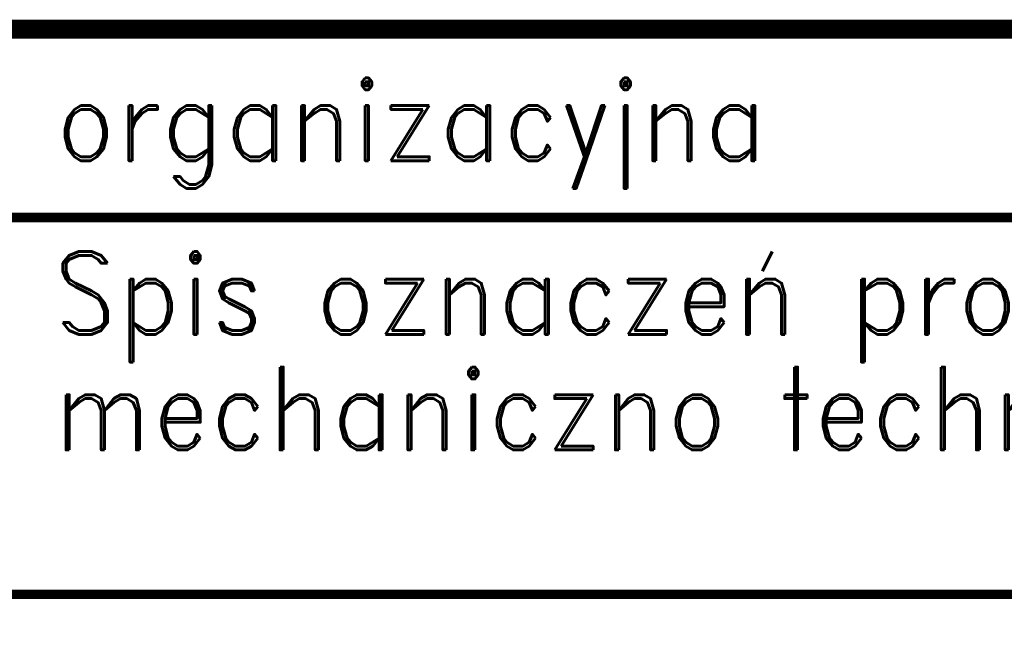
# Model space of a CAD drawing. Header units: millimetres. Extents: x 472 to 1299, y 510 to 798.
# Tile 28 of 69: x 720 to 747, y 530 to 547. Entities that reach past the tile are written whole.
import ezdxf
from ezdxf.enums import TextEntityAlignment as Align

# ---------------------------------------------------------------- set-up
doc = ezdxf.new("R2010")
doc.units = ezdxf.units.MM
doc.header["$LTSCALE"] = 4
doc.layers.add('Ramka', color=7, linetype='Continuous')
doc.styles.add('ROMAND', font='romand')

# ---------------------------------------------------------------- blocks, each defined once
blk = doc.blocks.new('A3-grafiko')
at = {"const_width": 0.51}
blk.add_lwpolyline([(24, 5), (410, 5), (410, 36.601), (24, 36.601)], close=True, dxfattribs=at)
at = {"const_width": 0.255}
for points in [[(235.686, 31.504), (317.236, 31.504)], [(235.686, 21.31), (317.236, 21.31)]]:
    blk.add_lwpolyline(points, dxfattribs=at)
at = {"color": 250, "style": 'ROMAND', "width": 0.9}
for tag, p, height in [('OPRACOWAŁ', (37.102, 33.56), 2), ('BRANŻA', (290.245, 33.04), 2.243), ('ZMIANA2', (155.377, 33.461), 2), ('ZMIANA3', (201.377, 33.461), 2), ('ZMIANA1', (109.377, 33.461), 2), ('RODZAJ_DOK', (249.47, 33.04), 2.243), ('NAZWA_ZAKŁADU', (375.799, 32.733), 2.243), ('DATA1', (83.569, 32.976), 2), ('OZN_DOK1', (326.144, 32.248), 2.243), ('SPRAWDZIŁ', (37.102, 29.56), 2), ('ZM1_WPROW', (104.855, 29.7), 2), ('ZM2_WPROW', (150.855, 29.7), 2), ('ZM3_WPROW', (196.855, 29.7), 2), ('DATA', (136.056, 29.294), 2), ('DATA', (182.056, 29.294), 2), ('DATA', (228.056, 29.294), 2), ('DATA2', (83.569, 28.976), 2), ('OZN_DOK2', (326.144, 28.407), 2.243), ('NAZWA_OBIEKTU', (375.799, 28.314), 2.243), ('ZATWIERDZIŁ', (37.102, 25.56), 2), ('ZM2_ZATW', (150.855, 25.7), 2), ('ZM3_ZATW', (196.855, 25.7), 2), ('ZM1_ZATW', (104.855, 25.7), 2), ('DATA', (136.056, 25.294), 2), ('DATA', (182.056, 25.294), 2), ('DATA', (228.056, 25.294), 2), ('DATA3', (83.569, 24.976), 2), ('NAZWA_PRAC', (337.117, 22.562), 2.243), ('OPIS_ZM_1', (98.413, 19.262), 1.5), ('OPIS_ZM_2', (144.413, 19.262), 1.5), ('OPIS_ZM_3', (190.413, 19.262), 1.5), ('OPIS_ZM_1', (98.413, 16.762), 1.5), ('OPIS_ZM_2', (144.413, 16.762), 1.5), ('OPIS_ZM_3', (190.413, 16.762), 1.5), ('144', (401.641, 15.998), 2.243), ('1', (392.026, 15.36), 2.243), ('1:1', (368.283, 15.073), 2.243), ('OPIS_ZM_1', (98.413, 14.262), 1.5), ('OPIS_ZM_2', (144.413, 14.262), 1.5), ('OPIS_ZM_3', (190.413, 14.262), 1.5), ('00', (381.556, 12.667), 2.243), ('A3', (368.283, 6.918), 2.243), ('APLIKACJA', (392.026, 7.205), 2)]:
    blk.add_attdef(tag, p, '', height=height, dxfattribs=at)
at = {"color": 1, "style": 'ROMAND'}
for tag, p, height, width in [('TYTUL_1', (249.411, 28.343), 2.243, 0.9), ('TYTUL_2', (249.411, 25.217), 2.243, 0.9), ('TYTUL_3', (249.411, 22.185), 2.243, 0.9), ('PLIK', (37.723, 6.22), 1.8, 0.8)]:
    blk.add_attdef(tag, p, '', height=height, dxfattribs=dict(at, width=width))
blk.add_attdef('NUMER_RYS', text='', height=2.345, dxfattribs=at).set_placement((403.569, 22.948), align=Align.RIGHT)
at = {"color": 250, "style": 'ROMAND', "width": 0.9, "flags": 2}
for tag, p in [('ZAMAWIAJĄCY', (36.801, 20.951)), ('NR_UMOWY', (36.801, 15.674)), ('NAZWA_PROJEKTU', (36.801, 10.726))]:
    blk.add_attdef(tag, p, '', height=2.243, dxfattribs=at)
at = {"color": 1, "style": 'ROMAND', "width": 0.9}
blk.add_attdef('NR_DOK', text='', height=2.548, dxfattribs=at).set_placement((341.162, 12.857), align=Align.CENTER)

msp = doc.modelspace()

# ---------------------------------------------------------------- block references
at = {"layer": 'Ramka'}
ref = msp.add_blockref('A3-grafiko', (471.698, 509.962), dxfattribs=at)
ref.add_attrib('TYTUL_1', 'Spis oznaczeń projektowych w branży ', (721.109, 538.305), dxfattribs={"layer": '0', "color": 1, "height": 2.24264, "style": 'ROMAND', "width": 0.9})
ref.add_attrib('TYTUL_2', 'mechaniczno technologicznej', (721.109, 535.178), dxfattribs={"layer": '0', "color": 1, "height": 2.24264, "style": 'ROMAND', "width": 0.9})
ref.add_attrib('RODZAJ_DOK', 'organizacyjna', (721.167, 543.001), dxfattribs={"layer": '0', "color": 250, "height": 2.24264, "style": 'ROMAND', "width": 0.9})

doc.saveas('drawing.dxf')
